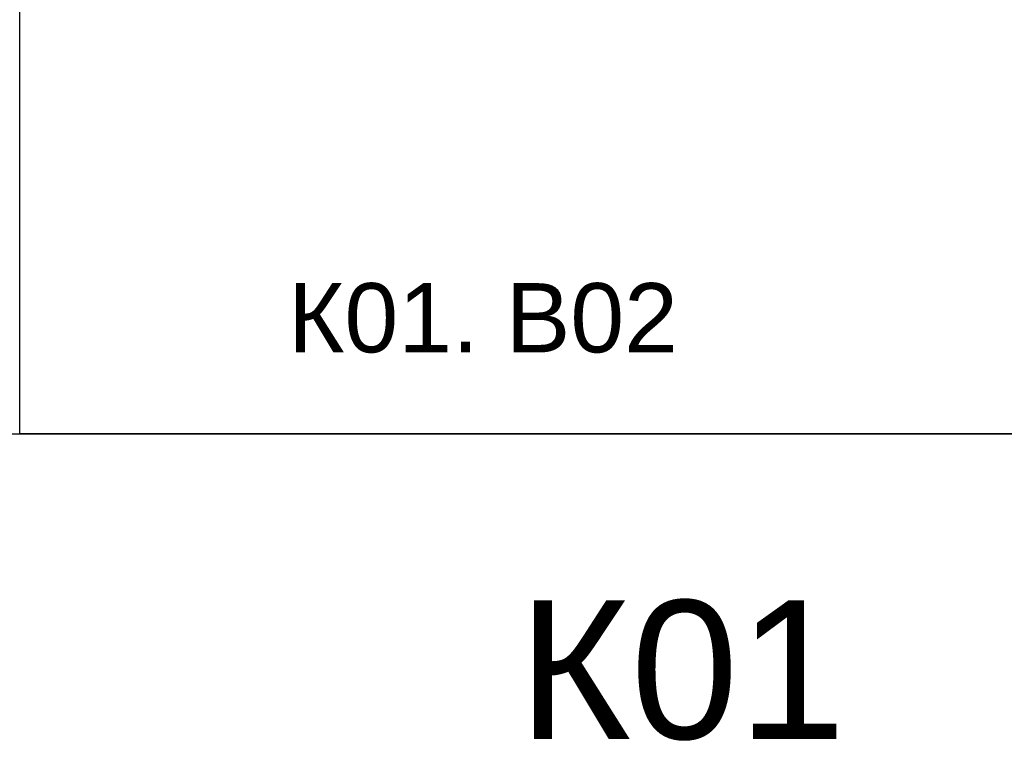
# Model space of a CAD drawing. Header units: millimetres. Extents: x -277772 to 277599, y -59564 to 282085.
# Tile 1 of 190: x -249978 to -214435, y -46896 to -20849. Entities that reach past the tile are written whole.
import ezdxf
from ezdxf.enums import TextEntityAlignment as Align

# ---------------------------------------------------------------- set-up
doc = ezdxf.new("R2010")
doc.units = ezdxf.units.MM
doc.layers.add('UNPLOTTED', color=2, linetype='Continuous', plot=False)
doc.styles.add('CP.Text', font='arial.ttf')
doc.linetypes.add('в трубе открыто', pattern='A,10,[133,ltypeshp.shx,S=0.75,R=0,X=-5,Y=2.5],-2.5,[130,ltypeshp.shx,S=2.5,R=-45,X=0,Y=0],-2.5', length=15)

# ---------------------------------------------------------------- blocks, each defined once
blk = doc.blocks.new('*U4')
at = {"color": 0}
blk.add_lwpolyline([(0, 410), (0, 0), (-569, 0), (-569, 410)], close=True, dxfattribs=at)

msp = doc.modelspace()

# ---------------------------------------------------------------- linework, layer by layer
at = {"layer": 'UNPLOTTED', "color": 1, "ltscale": 100}
msp.add_xline((-94774, -35802), (1, 0), dxfattribs=at)

# ---------------------------------------------------------------- block references
at = {"layer": 'UNPLOTTED', "xscale": 100, "yscale": 100, "zscale": 100}
msp.add_blockref('*U4', (-193078, -35802), dxfattribs=at)

# ---------------------------------------------------------------- texts
at = {"linetype": 'в трубе открыто', "style": 'CP.Text'}
msp.add_text('К01', height=5000, dxfattribs=at).set_placement((-220152, -46807), align=Align.RIGHT)
at = {"layer": 'UNPLOTTED', "style": 'CP.Text'}
msp.add_text('К01. B02', height=2500, dxfattribs=at).set_placement((-226216, -32857), align=Align.RIGHT)

doc.saveas('drawing.dxf')
